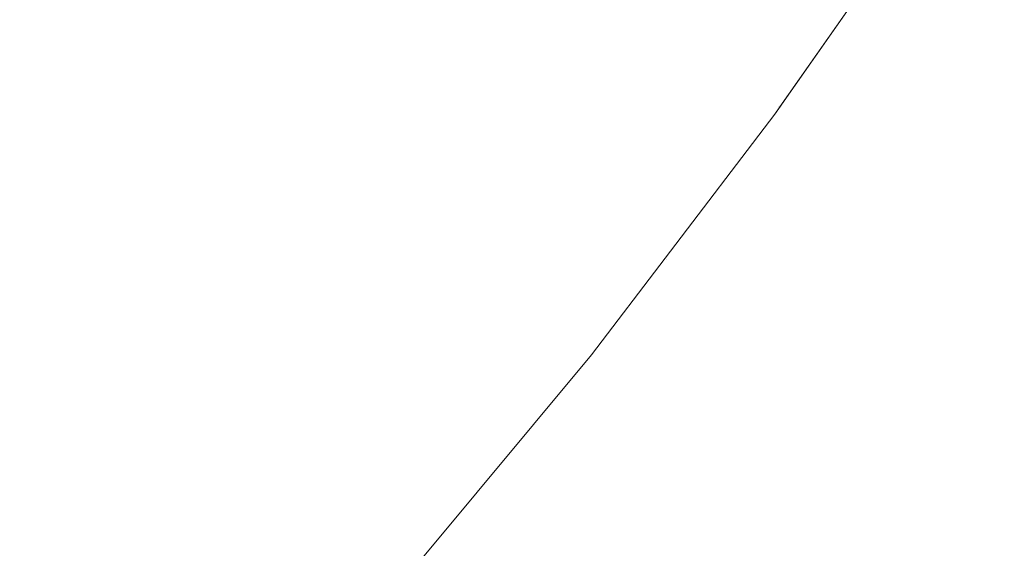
# Model space of a CAD drawing. Header units: centimetres. Extents: x -35.1 to 36.2, y 3.4 to 5.2.
# Tile 237 of 256: x 12.2154 to 12.2418, y 3.7927 to 3.8068. Entities that reach past the tile are written whole.
import ezdxf

# ---------------------------------------------------------------- set-up
doc = ezdxf.new("R2010")
doc.units = ezdxf.units.CM
doc.header["$LTSCALE"] = 2.54
doc.layers.add('Lucido design-1', color=7, linetype='Continuous')

# ---------------------------------------------------------------- blocks, each defined once
blk = doc.blocks.new('Gruppo-4-1')
at = {"color": 7, "linetype": 'Continuous', "lineweight": 9}
blk.add_3dface([(-34.952766, 5.100212, -1872.215514), (-34.952766, 3.500212, -1872.215514), (36.079692, 3.500212, -1872.215514), (36.079692, 5.100212, -1872.215514)], dxfattribs=at)
for points, invisible_edges in [([(36.079692, 5.100212, -1873.015514), (36.079692, 3.500212, -1873.015514), (12.189936, 3.635582, -1873.015514), (12.20771, 3.643118, -1873.015514)], 10), ([(36.079692, 5.100212, -1873.015514), (12.20771, 3.643118, -1873.015514), (12.224572, 3.651133, -1873.015514)], 9), ([(36.079692, 5.100212, -1873.015514), (12.224572, 3.651133, -1873.015514), (12.22936, 3.653664, -1873.015514)], 9), ([(12.22936, 3.653664, -1873.015514), (12.240507, 3.659557, -1873.015514), (36.079692, 5.100212, -1873.015514)], 10), ([(36.079692, 5.100212, -1873.015514), (12.240507, 3.659557, -1873.015514), (12.255509, 3.668325, -1873.015514)], 9), ([(12.218414, 3.806582, -1872.66735), (12.216962, 3.807207, -1872.665138), (12.219797, 3.81099, -1872.665138), (12.221268, 3.81039, -1872.66735)], 15), ([(12.230435, 3.806654, -1872.685667), (12.229543, 3.807017, -1872.683339), (12.232343, 3.810964, -1872.683339), (12.233246, 3.810616, -1872.685667)], 15), ([(12.233246, 3.810616, -1872.685667), (12.234076, 3.810296, -1872.687998), (12.231255, 3.80632, -1872.687998), (12.230435, 3.806654, -1872.685667)], 15), ([(12.24016, 3.810726, -1872.915514), (12.235785, 3.804475, -1872.915514), (12.235653, 3.804287, -1872.715514), (12.238635, 3.808547, -1872.715514)], 10), ([(12.235785, 3.804475, -1872.915514), (12.24016, 3.810726, -1872.915514), (12.23868, 3.80852, -1872.917089)], 10), ([(12.221268, 3.81039, -1872.66735), (12.222668, 3.80982, -1872.669585), (12.219795, 3.805988, -1872.669585), (12.218414, 3.806582, -1872.66735)], 15), ([(12.232003, 3.806015, -1872.690331), (12.231255, 3.80632, -1872.687998), (12.234076, 3.810296, -1872.687998), (12.234834, 3.810003, -1872.690331)], 15), ([(12.221105, 3.805424, -1872.67184), (12.219795, 3.805988, -1872.669585), (12.222668, 3.80982, -1872.669585), (12.223995, 3.809279, -1872.67184)], 15), ([(12.234834, 3.810003, -1872.690331), (12.23552, 3.809739, -1872.692664), (12.232681, 3.805738, -1872.692664), (12.232003, 3.806015, -1872.690331)], 15), ([(12.233289, 3.805491, -1872.694993), (12.232681, 3.805738, -1872.692664), (12.23552, 3.809739, -1872.692664), (12.236135, 3.809502, -1872.694993)], 15), ([(12.236135, 3.809502, -1872.694993), (12.23668, 3.809291, -1872.697318), (12.233828, 3.805271, -1872.697318), (12.233289, 3.805491, -1872.694993)], 15), ([(12.223995, 3.809279, -1872.67184), (12.22525, 3.808767, -1872.674113), (12.222344, 3.804891, -1872.674113), (12.221105, 3.805424, -1872.67184)], 15), ([(12.234298, 3.805079, -1872.699636), (12.233828, 3.805271, -1872.697318), (12.23668, 3.809291, -1872.697318), (12.237157, 3.809108, -1872.699636)], 15), ([(12.237157, 3.809108, -1872.699636), (12.237566, 3.80895, -1872.701944), (12.234702, 3.804915, -1872.701944), (12.234298, 3.805079, -1872.699636)], 15), ([(12.223511, 3.804388, -1872.676402), (12.222344, 3.804891, -1872.674113), (12.22525, 3.808767, -1872.674113), (12.226433, 3.808285, -1872.676402)], 15), ([(12.23504, 3.804777, -1872.704243), (12.234702, 3.804915, -1872.701944), (12.237566, 3.80895, -1872.701944), (12.237908, 3.808818, -1872.704243)], 15), ([(12.237908, 3.808818, -1872.704243), (12.238184, 3.808711, -1872.706529), (12.235313, 3.804666, -1872.706529), (12.23504, 3.804777, -1872.704243)], 15), ([(12.235524, 3.80458, -1872.7088), (12.235313, 3.804666, -1872.706529), (12.238184, 3.808711, -1872.706529), (12.238397, 3.808629, -1872.7088)], 15), ([(12.238397, 3.808629, -1872.7088), (12.238547, 3.808572, -1872.711056), (12.235672, 3.80452, -1872.711056), (12.235524, 3.80458, -1872.7088)], 15), ([(12.238635, 3.808547, -1872.715514), (12.235653, 3.804287, -1872.715514), (12.23576, 3.804484, -1872.713294)], 10), ([(12.23576, 3.804484, -1872.713294), (12.235672, 3.80452, -1872.711056), (12.238547, 3.808572, -1872.711056), (12.238636, 3.808537, -1872.713294)], 15), ([(12.23576, 3.804484, -1872.713294), (12.238636, 3.808537, -1872.713294), (12.238635, 3.808547, -1872.715514)], 11), ([(12.23868, 3.80852, -1872.917089), (12.235803, 3.804466, -1872.917089), (12.235785, 3.804475, -1872.915514)], 11), ([(12.23868, 3.80852, -1872.917089), (12.238725, 3.808503, -1872.918688), (12.235848, 3.804448, -1872.918688), (12.235803, 3.804466, -1872.917089)], 15), ([(12.235924, 3.804417, -1872.920311), (12.235848, 3.804448, -1872.918688), (12.238725, 3.808503, -1872.918688), (12.238802, 3.808473, -1872.920311)], 15), ([(12.238802, 3.808473, -1872.920311), (12.238912, 3.808431, -1872.921959), (12.236033, 3.804372, -1872.921959), (12.235924, 3.804417, -1872.920311)], 15), ([(12.236176, 3.804314, -1872.923631), (12.236033, 3.804372, -1872.921959), (12.238912, 3.808431, -1872.921959), (12.239057, 3.808375, -1872.923631)], 15), ([(12.226433, 3.808285, -1872.676402), (12.227542, 3.807833, -1872.678705), (12.224606, 3.803917, -1872.678705), (12.223511, 3.804388, -1872.676402)], 15), ([(12.239057, 3.808375, -1872.923631), (12.239239, 3.808305, -1872.925326), (12.236355, 3.804241, -1872.925326), (12.236176, 3.804314, -1872.923631)], 15), ([(12.236572, 3.804153, -1872.927046), (12.236355, 3.804241, -1872.925326), (12.239239, 3.808305, -1872.925326), (12.239458, 3.80822, -1872.927046)], 15), ([(12.239458, 3.80822, -1872.927046), (12.239717, 3.80812, -1872.928788), (12.236828, 3.804048, -1872.928788), (12.236572, 3.804153, -1872.927046)], 15), ([(12.237124, 3.803927, -1872.930554), (12.236828, 3.804048, -1872.928788), (12.239717, 3.80812, -1872.928788), (12.240018, 3.808005, -1872.930554)], 15), ([(12.240018, 3.808005, -1872.930554), (12.240361, 3.807872, -1872.932342), (12.237463, 3.803789, -1872.932342), (12.237124, 3.803927, -1872.930554)], 15), ([(12.216962, 3.807207, -1872.665138), (12.213968, 3.803425, -1872.665138), (12.212468, 3.804107, -1872.662952), (12.21544, 3.807862, -1872.662952)], 15), ([(12.22563, 3.803476, -1872.681018), (12.224606, 3.803917, -1872.678705), (12.227542, 3.807833, -1872.678705), (12.228579, 3.80741, -1872.681018)], 15), ([(12.237847, 3.803633, -1872.934153), (12.237463, 3.803789, -1872.932342), (12.240361, 3.807872, -1872.932342), (12.240749, 3.807723, -1872.934153)], 15), ([(12.240749, 3.807723, -1872.934153), (12.241183, 3.807555, -1872.935985), (12.238276, 3.803458, -1872.935985), (12.237847, 3.803633, -1872.934153)], 15), ([(12.228579, 3.80741, -1872.681018), (12.229543, 3.807017, -1872.683339), (12.226581, 3.803067, -1872.683339), (12.22563, 3.803476, -1872.681018)], 15), ([(12.238752, 3.803264, -1872.937837), (12.238276, 3.803458, -1872.935985), (12.241183, 3.807555, -1872.935985), (12.241665, 3.807369, -1872.937837)], 15), ([(12.2154, 3.802775, -1872.66735), (12.213968, 3.803425, -1872.665138), (12.216962, 3.807207, -1872.665138), (12.218414, 3.806582, -1872.66735)], 15), ([(12.241665, 3.807369, -1872.937837), (12.242198, 3.807164, -1872.939711), (12.239278, 3.803049, -1872.939711), (12.238752, 3.803264, -1872.937837)], 15), ([(12.239856, 3.802814, -1872.941603), (12.239278, 3.803049, -1872.939711), (12.242198, 3.807164, -1872.939711), (12.242782, 3.806938, -1872.941603)], 15), ([(12.227462, 3.802688, -1872.685667), (12.226581, 3.803067, -1872.683339), (12.229543, 3.807017, -1872.683339), (12.230435, 3.806654, -1872.685667)], 15), ([(12.242782, 3.806938, -1872.941603), (12.243421, 3.806692, -1872.943514), (12.240486, 3.802557, -1872.943514), (12.239856, 3.802814, -1872.941603)], 15), ([(12.230435, 3.806654, -1872.685667), (12.231255, 3.80632, -1872.687998), (12.228271, 3.802339, -1872.687998), (12.227462, 3.802688, -1872.685667)], 15), ([(12.241172, 3.802278, -1872.945443), (12.240486, 3.802557, -1872.943514), (12.243421, 3.806692, -1872.943514), (12.244115, 3.806425, -1872.945443)], 15), ([(12.218414, 3.806582, -1872.66735), (12.219795, 3.805988, -1872.669585), (12.216762, 3.802156, -1872.669585), (12.2154, 3.802775, -1872.66735)], 15), ([(12.22901, 3.802021, -1872.690331), (12.228271, 3.802339, -1872.687998), (12.231255, 3.80632, -1872.687998), (12.232003, 3.806015, -1872.690331)], 15), ([(12.244115, 3.806425, -1872.945443), (12.244866, 3.806135, -1872.947388), (12.241914, 3.801975, -1872.947388), (12.241172, 3.802278, -1872.945443)], 15), ([(12.218054, 3.801569, -1872.67184), (12.216762, 3.802156, -1872.669585), (12.219795, 3.805988, -1872.669585), (12.221105, 3.805424, -1872.67184)], 15), ([(12.232003, 3.806015, -1872.690331), (12.232681, 3.805738, -1872.692664), (12.229679, 3.801733, -1872.692664), (12.22901, 3.802021, -1872.690331)], 15), ([(12.230279, 3.801475, -1872.694993), (12.229679, 3.801733, -1872.692664), (12.232681, 3.805738, -1872.692664), (12.233289, 3.805491, -1872.694993)], 15), ([(12.221105, 3.805424, -1872.67184), (12.222344, 3.804891, -1872.674113), (12.219276, 3.801014, -1872.674113), (12.218054, 3.801569, -1872.67184)], 15), ([(12.233289, 3.805491, -1872.694993), (12.233828, 3.805271, -1872.697318), (12.23081, 3.801246, -1872.697318), (12.230279, 3.801475, -1872.694993)], 15), ([(12.231275, 3.801046, -1872.699636), (12.23081, 3.801246, -1872.697318), (12.233828, 3.805271, -1872.697318), (12.234298, 3.805079, -1872.699636)], 15), ([(12.234298, 3.805079, -1872.699636), (12.234702, 3.804915, -1872.701944), (12.231674, 3.800875, -1872.701944), (12.231275, 3.801046, -1872.699636)], 15), ([(12.220427, 3.800491, -1872.676402), (12.219276, 3.801014, -1872.674113), (12.222344, 3.804891, -1872.674113), (12.223511, 3.804388, -1872.676402)], 15), ([(12.232007, 3.800731, -1872.704243), (12.231674, 3.800875, -1872.701944), (12.234702, 3.804915, -1872.701944), (12.23504, 3.804777, -1872.704243)], 15), ([(12.23504, 3.804777, -1872.704243), (12.235313, 3.804666, -1872.706529), (12.232277, 3.800615, -1872.706529), (12.232007, 3.800731, -1872.704243)], 15), ([(12.232484, 3.800526, -1872.7088), (12.232277, 3.800615, -1872.706529), (12.235313, 3.804666, -1872.706529), (12.235524, 3.80458, -1872.7088)], 15), ([(12.235524, 3.80458, -1872.7088), (12.235672, 3.80452, -1872.711056), (12.232631, 3.800463, -1872.711056), (12.232484, 3.800526, -1872.7088)], 15), ([(12.232717, 3.800426, -1872.713294), (12.232631, 3.800463, -1872.711056), (12.235672, 3.80452, -1872.711056), (12.23576, 3.804484, -1872.713294)], 15), ([(12.232717, 3.800426, -1872.713294), (12.23576, 3.804484, -1872.713294), (12.235653, 3.804287, -1872.715514)], 11), ([(12.223511, 3.804388, -1872.676402), (12.224606, 3.803917, -1872.678705), (12.221507, 3.8, -1872.678705), (12.220427, 3.800491, -1872.676402)], 15), ([(12.23276, 3.800407, -1872.917089), (12.232714, 3.800438, -1872.915514), (12.235653, 3.804287, -1872.915514)], 9), ([(12.232714, 3.800438, -1872.715514), (12.235653, 3.804287, -1872.715514), (12.235653, 3.804287, -1872.915514), (12.232714, 3.800438, -1872.915514)], 10), ([(12.235653, 3.804287, -1872.715514), (12.232714, 3.800438, -1872.715514), (12.232717, 3.800426, -1872.713294)], 10), ([(12.235653, 3.804287, -1872.915514), (12.235803, 3.804466, -1872.917089), (12.23276, 3.800407, -1872.917089)], 11), ([(12.235803, 3.804466, -1872.917089), (12.235848, 3.804448, -1872.918688), (12.232804, 3.800388, -1872.918688), (12.23276, 3.800407, -1872.917089)], 15), ([(12.232879, 3.800356, -1872.920311), (12.232804, 3.800388, -1872.918688), (12.235848, 3.804448, -1872.918688), (12.235924, 3.804417, -1872.920311)], 15), ([(12.235924, 3.804417, -1872.920311), (12.236033, 3.804372, -1872.921959), (12.232987, 3.80031, -1872.921959), (12.232879, 3.800356, -1872.920311)], 15), ([(12.233128, 3.800249, -1872.923631), (12.232987, 3.80031, -1872.921959), (12.236033, 3.804372, -1872.921959), (12.236176, 3.804314, -1872.923631)], 15), ([(12.236176, 3.804314, -1872.923631), (12.236355, 3.804241, -1872.925326), (12.233305, 3.800172, -1872.925326), (12.233128, 3.800249, -1872.923631)], 15), ([(12.233519, 3.80008, -1872.927046), (12.233305, 3.800172, -1872.925326), (12.236355, 3.804241, -1872.925326), (12.236572, 3.804153, -1872.927046)], 15), ([(12.235653, 3.804287, -1872.915514), (12.235785, 3.804475, -1872.915514), (12.235803, 3.804466, -1872.917089)], 10), ([(12.235785, 3.804475, -1872.915514), (12.235653, 3.804287, -1872.915514), (12.235653, 3.804287, -1872.715514)], 10), ([(12.236572, 3.804153, -1872.927046), (12.236828, 3.804048, -1872.928788), (12.233772, 3.799972, -1872.928788), (12.233519, 3.80008, -1872.927046)], 15), ([(12.234064, 3.799846, -1872.930554), (12.233772, 3.799972, -1872.928788), (12.236828, 3.804048, -1872.928788), (12.237124, 3.803927, -1872.930554)], 15), ([(12.222516, 3.799542, -1872.681018), (12.221507, 3.8, -1872.678705), (12.224606, 3.803917, -1872.678705), (12.22563, 3.803476, -1872.681018)], 15), ([(12.237124, 3.803927, -1872.930554), (12.237463, 3.803789, -1872.932342), (12.234399, 3.799702, -1872.932342), (12.234064, 3.799846, -1872.930554)], 15), ([(12.234777, 3.799539, -1872.934153), (12.234399, 3.799702, -1872.932342), (12.237463, 3.803789, -1872.932342), (12.237847, 3.803633, -1872.934153)], 15), ([(12.22563, 3.803476, -1872.681018), (12.226581, 3.803067, -1872.683339), (12.223455, 3.799116, -1872.683339), (12.222516, 3.799542, -1872.681018)], 15), ([(12.237847, 3.803633, -1872.934153), (12.238276, 3.803458, -1872.935985), (12.235201, 3.799357, -1872.935985), (12.234777, 3.799539, -1872.934153)], 15), ([(12.235671, 3.799154, -1872.937837), (12.235201, 3.799357, -1872.935985), (12.238276, 3.803458, -1872.935985), (12.238752, 3.803264, -1872.937837)], 15), ([(12.238752, 3.803264, -1872.937837), (12.239278, 3.803049, -1872.939711), (12.236191, 3.798931, -1872.939711), (12.235671, 3.799154, -1872.937837)], 15), ([(12.224323, 3.798721, -1872.685667), (12.223455, 3.799116, -1872.683339), (12.226581, 3.803067, -1872.683339), (12.227462, 3.802688, -1872.685667)], 15), ([(12.236761, 3.798685, -1872.941603), (12.236191, 3.798931, -1872.939711), (12.239278, 3.803049, -1872.939711), (12.239856, 3.802814, -1872.941603)], 15), ([(12.2154, 3.802775, -1872.66735), (12.216762, 3.802156, -1872.669585), (12.213566, 3.798328, -1872.669585), (12.212224, 3.798971, -1872.66735)], 15), ([(12.227462, 3.802688, -1872.685667), (12.228271, 3.802339, -1872.687998), (12.225121, 3.798359, -1872.687998), (12.224323, 3.798721, -1872.685667)], 15), ([(12.239856, 3.802814, -1872.941603), (12.240486, 3.802557, -1872.943514), (12.237383, 3.798417, -1872.943514), (12.236761, 3.798685, -1872.941603)], 15), ([(12.23806, 3.798126, -1872.945443), (12.237383, 3.798417, -1872.943514), (12.240486, 3.802557, -1872.943514), (12.241172, 3.802278, -1872.945443)], 15), ([(12.214839, 3.797718, -1872.67184), (12.213566, 3.798328, -1872.669585), (12.216762, 3.802156, -1872.669585), (12.218054, 3.801569, -1872.67184)], 15), ([(12.225849, 3.798028, -1872.690331), (12.225121, 3.798359, -1872.687998), (12.228271, 3.802339, -1872.687998), (12.22901, 3.802021, -1872.690331)], 15), ([(12.241172, 3.802278, -1872.945443), (12.241914, 3.801975, -1872.947388), (12.238792, 3.797811, -1872.947388), (12.23806, 3.798126, -1872.945443)], 15), ([(12.22901, 3.802021, -1872.690331), (12.229679, 3.801733, -1872.692664), (12.226509, 3.797728, -1872.692664), (12.225849, 3.798028, -1872.690331)], 15), ([(12.239583, 3.79747, -1872.949348), (12.238792, 3.797811, -1872.947388), (12.241914, 3.801975, -1872.947388), (12.242715, 3.801649, -1872.949348)], 15), ([(12.227101, 3.79746, -1872.694993), (12.226509, 3.797728, -1872.692664), (12.229679, 3.801733, -1872.692664), (12.230279, 3.801475, -1872.694993)], 15), ([(12.242715, 3.801649, -1872.949348), (12.243577, 3.801298, -1872.951323), (12.240433, 3.797104, -1872.951323), (12.239583, 3.79747, -1872.949348)], 15), ([(12.218054, 3.801569, -1872.67184), (12.219276, 3.801014, -1872.674113), (12.216043, 3.797141, -1872.674113), (12.214839, 3.797718, -1872.67184)], 15), ([(12.230279, 3.801475, -1872.694993), (12.23081, 3.801246, -1872.697318), (12.227625, 3.797221, -1872.697318), (12.227101, 3.79746, -1872.694993)], 15), ([(12.228083, 3.797013, -1872.699636), (12.227625, 3.797221, -1872.697318), (12.23081, 3.801246, -1872.697318), (12.231275, 3.801046, -1872.699636)], 15), ([(12.241345, 3.796712, -1872.953311), (12.240433, 3.797104, -1872.951323), (12.243577, 3.801298, -1872.951323), (12.244501, 3.800921, -1872.953311)], 15), ([(12.217177, 3.796598, -1872.676402), (12.216043, 3.797141, -1872.674113), (12.219276, 3.801014, -1872.674113), (12.220427, 3.800491, -1872.676402)], 15), ([(12.231275, 3.801046, -1872.699636), (12.231674, 3.800875, -1872.701944), (12.228476, 3.796835, -1872.701944), (12.228083, 3.797013, -1872.699636)], 15), ([(12.228805, 3.796685, -1872.704243), (12.228476, 3.796835, -1872.701944), (12.231674, 3.800875, -1872.701944), (12.232007, 3.800731, -1872.704243)], 15), ([(12.244501, 3.800921, -1872.953311), (12.245489, 3.800518, -1872.955309), (12.242321, 3.796292, -1872.955309), (12.241345, 3.796712, -1872.953311)], 15), ([(12.232007, 3.800731, -1872.704243), (12.232277, 3.800615, -1872.706529), (12.229071, 3.796564, -1872.706529), (12.228805, 3.796685, -1872.704243)], 15), ([(12.229276, 3.796472, -1872.7088), (12.229071, 3.796564, -1872.706529), (12.232277, 3.800615, -1872.706529), (12.232484, 3.800526, -1872.7088)], 15), ([(12.232484, 3.800526, -1872.7088), (12.232631, 3.800463, -1872.711056), (12.22942, 3.796406, -1872.711056), (12.229276, 3.796472, -1872.7088)], 15), ([(12.220427, 3.800491, -1872.676402), (12.221507, 3.8, -1872.678705), (12.218241, 3.796088, -1872.678705), (12.217177, 3.796598, -1872.676402)], 15), ([(12.229506, 3.796367, -1872.713294), (12.22942, 3.796406, -1872.711056), (12.232631, 3.800463, -1872.711056), (12.232717, 3.800426, -1872.713294)], 15), ([(12.23074, 3.797853, -1872.715514), (12.229506, 3.796367, -1872.713294), (12.232717, 3.800426, -1872.713294)], 11), ([(12.23276, 3.800407, -1872.917089), (12.229548, 3.796348, -1872.917089), (12.23074, 3.797853, -1872.915514)], 11), ([(12.23276, 3.800407, -1872.917089), (12.232804, 3.800388, -1872.918688), (12.229591, 3.796328, -1872.918688), (12.229548, 3.796348, -1872.917089)], 15), ([(12.229665, 3.796295, -1872.920311), (12.229591, 3.796328, -1872.918688), (12.232804, 3.800388, -1872.918688), (12.232879, 3.800356, -1872.920311)], 15), ([(12.232879, 3.800356, -1872.920311), (12.232987, 3.80031, -1872.921959), (12.229771, 3.796246, -1872.921959), (12.229665, 3.796295, -1872.920311)], 15), ([(12.229911, 3.796183, -1872.923631), (12.229771, 3.796246, -1872.921959), (12.232987, 3.80031, -1872.921959), (12.233128, 3.800249, -1872.923631)], 15), ([(12.23074, 3.797853, -1872.915514), (12.232714, 3.800438, -1872.915514), (12.23276, 3.800407, -1872.917089)], 10), ([(12.232714, 3.800438, -1872.915514), (12.23074, 3.797853, -1872.915514), (12.23074, 3.797853, -1872.715514), (12.232714, 3.800438, -1872.715514)], 10), ([(12.232717, 3.800426, -1872.713294), (12.232714, 3.800438, -1872.715514), (12.23074, 3.797853, -1872.715514)], 9), ([(12.219235, 3.795612, -1872.681018), (12.218241, 3.796088, -1872.678705), (12.221507, 3.8, -1872.678705), (12.222516, 3.799542, -1872.681018)], 15), ([(12.233128, 3.800249, -1872.923631), (12.233305, 3.800172, -1872.925326), (12.230085, 3.796104, -1872.925326), (12.229911, 3.796183, -1872.923631)], 15), ([(12.230296, 3.796008, -1872.927046), (12.230085, 3.796104, -1872.925326), (12.233305, 3.800172, -1872.925326), (12.233519, 3.80008, -1872.927046)], 15), ([(12.233519, 3.80008, -1872.927046), (12.233772, 3.799972, -1872.928788), (12.230545, 3.795895, -1872.928788), (12.230296, 3.796008, -1872.927046)], 15), ([(12.230834, 3.795764, -1872.930554), (12.230545, 3.795895, -1872.928788), (12.233772, 3.799972, -1872.928788), (12.234064, 3.799846, -1872.930554)], 15), ([(12.234064, 3.799846, -1872.930554), (12.234399, 3.799702, -1872.932342), (12.231164, 3.795614, -1872.932342), (12.230834, 3.795764, -1872.930554)], 15), ([(12.222516, 3.799542, -1872.681018), (12.223455, 3.799116, -1872.683339), (12.22016, 3.795169, -1872.683339), (12.219235, 3.795612, -1872.681018)], 15), ([(12.231537, 3.795444, -1872.934153), (12.231164, 3.795614, -1872.932342), (12.234399, 3.799702, -1872.932342), (12.234777, 3.799539, -1872.934153)], 15), ([(12.234777, 3.799539, -1872.934153), (12.235201, 3.799357, -1872.935985), (12.231955, 3.795255, -1872.935985), (12.231537, 3.795444, -1872.934153)], 15), ([(12.232419, 3.795044, -1872.937837), (12.231955, 3.795255, -1872.935985), (12.235201, 3.799357, -1872.935985), (12.235671, 3.799154, -1872.937837)], 15), ([(12.221015, 3.794759, -1872.685667), (12.22016, 3.795169, -1872.683339), (12.223455, 3.799116, -1872.683339), (12.224323, 3.798721, -1872.685667)], 15), ([(12.235671, 3.799154, -1872.937837), (12.236191, 3.798931, -1872.939711), (12.232931, 3.794811, -1872.939711), (12.232419, 3.795044, -1872.937837)], 15), ([(12.224323, 3.798721, -1872.685667), (12.225121, 3.798359, -1872.687998), (12.221801, 3.794383, -1872.687998), (12.221015, 3.794759, -1872.685667)], 15), ([(12.233493, 3.794556, -1872.941603), (12.232931, 3.794811, -1872.939711), (12.236191, 3.798931, -1872.939711), (12.236761, 3.798685, -1872.941603)], 15), ([(12.236761, 3.798685, -1872.941603), (12.237383, 3.798417, -1872.943514), (12.234106, 3.794277, -1872.943514), (12.233493, 3.794556, -1872.941603)], 15), ([(12.234774, 3.793974, -1872.945443), (12.234106, 3.794277, -1872.943514), (12.237383, 3.798417, -1872.943514), (12.23806, 3.798126, -1872.945443)], 15), ([(12.222519, 3.794039, -1872.690331), (12.221801, 3.794383, -1872.687998), (12.225121, 3.798359, -1872.687998), (12.225849, 3.798028, -1872.690331)], 15), ([(12.225849, 3.798028, -1872.690331), (12.226509, 3.797728, -1872.692664), (12.223169, 3.793727, -1872.692664), (12.222519, 3.794039, -1872.690331)], 15), ([(12.23806, 3.798126, -1872.945443), (12.238792, 3.797811, -1872.947388), (12.235496, 3.793646, -1872.947388), (12.234774, 3.793974, -1872.945443)], 15), ([(12.214839, 3.797718, -1872.67184), (12.216043, 3.797141, -1872.674113), (12.212642, 3.793277, -1872.674113), (12.211457, 3.793876, -1872.67184)], 15), ([(12.223752, 3.793448, -1872.694993), (12.223169, 3.793727, -1872.692664), (12.226509, 3.797728, -1872.692664), (12.227101, 3.79746, -1872.694993)], 15), ([(12.229506, 3.796367, -1872.713294), (12.23074, 3.797853, -1872.715514), (12.226133, 3.792313, -1872.715514), (12.226121, 3.792313, -1872.713294)], 13), ([(12.226163, 3.792293, -1872.917089), (12.226133, 3.792313, -1872.915514), (12.23074, 3.797853, -1872.915514), (12.229548, 3.796348, -1872.917089)], 13), ([(12.226133, 3.792313, -1872.715514), (12.23074, 3.797853, -1872.715514), (12.23074, 3.797853, -1872.915514), (12.226133, 3.792313, -1872.915514)], 10), ([(12.236276, 3.793292, -1872.949348), (12.235496, 3.793646, -1872.947388), (12.238792, 3.797811, -1872.947388), (12.239583, 3.79747, -1872.949348)], 15), ([(12.227101, 3.79746, -1872.694993), (12.227625, 3.797221, -1872.697318), (12.224268, 3.793201, -1872.697318), (12.223752, 3.793448, -1872.694993)], 15), ([(12.239583, 3.79747, -1872.949348), (12.240433, 3.797104, -1872.951323), (12.237115, 3.792911, -1872.951323), (12.236276, 3.793292, -1872.949348)], 15), ([(12.213758, 3.792714, -1872.676402), (12.212642, 3.793277, -1872.674113), (12.216043, 3.797141, -1872.674113), (12.217177, 3.796598, -1872.676402)], 15), ([(12.22472, 3.792984, -1872.699636), (12.224268, 3.793201, -1872.697318), (12.227625, 3.797221, -1872.697318), (12.228083, 3.797013, -1872.699636)], 15), ([(12.238014, 3.792502, -1872.953311), (12.237115, 3.792911, -1872.951323), (12.240433, 3.797104, -1872.951323), (12.241345, 3.796712, -1872.953311)], 15), ([(12.228083, 3.797013, -1872.699636), (12.228476, 3.796835, -1872.701944), (12.225107, 3.792799, -1872.701944), (12.22472, 3.792984, -1872.699636)], 15), ([(12.225431, 3.792644, -1872.704243), (12.225107, 3.792799, -1872.701944), (12.228476, 3.796835, -1872.701944), (12.228805, 3.796685, -1872.704243)], 15), ([(12.217177, 3.796598, -1872.676402), (12.218241, 3.796088, -1872.678705), (12.214805, 3.792185, -1872.678705), (12.213758, 3.792714, -1872.676402)], 15), ([(12.228805, 3.796685, -1872.704243), (12.229071, 3.796564, -1872.706529), (12.225693, 3.792518, -1872.706529), (12.225431, 3.792644, -1872.704243)], 15), ([(12.241345, 3.796712, -1872.953311), (12.242321, 3.796292, -1872.955309), (12.238976, 3.792065, -1872.955309), (12.238014, 3.792502, -1872.953311)], 15), ([(12.225894, 3.792422, -1872.7088), (12.225693, 3.792518, -1872.706529), (12.229071, 3.796564, -1872.706529), (12.229276, 3.796472, -1872.7088)], 15), ([(12.229276, 3.796472, -1872.7088), (12.22942, 3.796406, -1872.711056), (12.226037, 3.792354, -1872.711056), (12.225894, 3.792422, -1872.7088)], 15), ([(12.226121, 3.792313, -1872.713294), (12.226037, 3.792354, -1872.711056), (12.22942, 3.796406, -1872.711056), (12.229506, 3.796367, -1872.713294)], 15), ([(12.229548, 3.796348, -1872.917089), (12.229591, 3.796328, -1872.918688), (12.226205, 3.792273, -1872.918688), (12.226163, 3.792293, -1872.917089)], 15), ([(12.226278, 3.792238, -1872.920311), (12.226205, 3.792273, -1872.918688), (12.229591, 3.796328, -1872.918688), (12.229665, 3.796295, -1872.920311)], 15), ([(12.215783, 3.791691, -1872.681018), (12.214805, 3.792185, -1872.678705), (12.218241, 3.796088, -1872.678705), (12.219235, 3.795612, -1872.681018)], 15), ([(12.229665, 3.796295, -1872.920311), (12.229771, 3.796246, -1872.921959), (12.226383, 3.792188, -1872.921959), (12.226278, 3.792238, -1872.920311)], 15), ([(12.22652, 3.792122, -1872.923631), (12.226383, 3.792188, -1872.921959), (12.229771, 3.796246, -1872.921959), (12.229911, 3.796183, -1872.923631)], 15), ([(12.229911, 3.796183, -1872.923631), (12.230085, 3.796104, -1872.925326), (12.226692, 3.79204, -1872.925326), (12.22652, 3.792122, -1872.923631)], 15), ([(12.2269, 3.79194, -1872.927046), (12.226692, 3.79204, -1872.925326), (12.230085, 3.796104, -1872.925326), (12.230296, 3.796008, -1872.927046)], 15), ([(12.240002, 3.791599, -1872.957318), (12.238976, 3.792065, -1872.955309), (12.242321, 3.796292, -1872.955309), (12.243361, 3.795844, -1872.957318)], 15), ([(12.230296, 3.796008, -1872.927046), (12.230545, 3.795895, -1872.928788), (12.227145, 3.791822, -1872.928788), (12.2269, 3.79194, -1872.927046)], 15), ([(12.22743, 3.791686, -1872.930554), (12.227145, 3.791822, -1872.928788), (12.230545, 3.795895, -1872.928788), (12.230834, 3.795764, -1872.930554)], 15), ([(12.243361, 3.795844, -1872.957318), (12.244469, 3.795367, -1872.959334), (12.241094, 3.791103, -1872.959334), (12.240002, 3.791599, -1872.957318)], 15), ([(12.219235, 3.795612, -1872.681018), (12.22016, 3.795169, -1872.683339), (12.216693, 3.791231, -1872.683339), (12.215783, 3.791691, -1872.681018)], 15), ([(12.230834, 3.795764, -1872.930554), (12.231164, 3.795614, -1872.932342), (12.227755, 3.79153, -1872.932342), (12.22743, 3.791686, -1872.930554)], 15), ([(12.228122, 3.791354, -1872.934153), (12.227755, 3.79153, -1872.932342), (12.231164, 3.795614, -1872.932342), (12.231537, 3.795444, -1872.934153)], 15), ([(12.231537, 3.795444, -1872.934153), (12.231955, 3.795255, -1872.935985), (12.228534, 3.791157, -1872.935985), (12.228122, 3.791354, -1872.934153)], 15), ([(12.228991, 3.790938, -1872.937837), (12.228534, 3.791157, -1872.935985), (12.231955, 3.795255, -1872.935985), (12.232419, 3.795044, -1872.937837)], 15), ([(12.242254, 3.790576, -1872.961357), (12.241094, 3.791103, -1872.959334), (12.244469, 3.795367, -1872.959334), (12.245645, 3.794861, -1872.961357)], 15), ([(12.217535, 3.790806, -1872.685667), (12.216693, 3.791231, -1872.683339), (12.22016, 3.795169, -1872.683339), (12.221015, 3.794759, -1872.685667)], 15), ([(12.232419, 3.795044, -1872.937837), (12.232931, 3.794811, -1872.939711), (12.229495, 3.790697, -1872.939711), (12.228991, 3.790938, -1872.937837)], 15), ([(12.221015, 3.794759, -1872.685667), (12.221801, 3.794383, -1872.687998), (12.218309, 3.790415, -1872.687998), (12.217535, 3.790806, -1872.685667)], 15), ([(12.230049, 3.790431, -1872.941603), (12.229495, 3.790697, -1872.939711), (12.232931, 3.794811, -1872.939711), (12.233493, 3.794556, -1872.941603)], 15), ([(12.233493, 3.794556, -1872.941603), (12.234106, 3.794277, -1872.943514), (12.230654, 3.790142, -1872.943514), (12.230049, 3.790431, -1872.941603)], 15), ([(12.219015, 3.790059, -1872.690331), (12.218309, 3.790415, -1872.687998), (12.221801, 3.794383, -1872.687998), (12.222519, 3.794039, -1872.690331)], 15), ([(12.231311, 3.789827, -1872.945443), (12.230654, 3.790142, -1872.943514), (12.234106, 3.794277, -1872.943514), (12.234774, 3.793974, -1872.945443)], 15), ([(12.222519, 3.794039, -1872.690331), (12.223169, 3.793727, -1872.692664), (12.219655, 3.789736, -1872.692664), (12.219015, 3.790059, -1872.690331)], 15), ([(12.234774, 3.793974, -1872.945443), (12.235496, 3.793646, -1872.947388), (12.232023, 3.789486, -1872.947388), (12.231311, 3.789827, -1872.945443)], 15), ([(12.220228, 3.789446, -1872.694993), (12.219655, 3.789736, -1872.692664), (12.223169, 3.793727, -1872.692664), (12.223752, 3.793448, -1872.694993)], 15), ([(12.223752, 3.793448, -1872.694993), (12.224268, 3.793201, -1872.697318), (12.220737, 3.789189, -1872.697318), (12.220228, 3.789446, -1872.694993)], 15), ([(12.232791, 3.789118, -1872.949348), (12.232023, 3.789486, -1872.947388), (12.235496, 3.793646, -1872.947388), (12.236276, 3.793292, -1872.949348)], 15), ([(12.221181, 3.788965, -1872.699636), (12.220737, 3.789189, -1872.697318), (12.224268, 3.793201, -1872.697318), (12.22472, 3.792984, -1872.699636)], 15), ([(12.236276, 3.793292, -1872.949348), (12.237115, 3.792911, -1872.951323), (12.233617, 3.788722, -1872.951323), (12.232791, 3.789118, -1872.949348)], 15), ([(12.22472, 3.792984, -1872.699636), (12.225107, 3.792799, -1872.701944), (12.221562, 3.788772, -1872.701944), (12.221181, 3.788965, -1872.699636)], 15), ([(12.234503, 3.788298, -1872.953311), (12.233617, 3.788722, -1872.951323), (12.237115, 3.792911, -1872.951323), (12.238014, 3.792502, -1872.953311)], 15), ([(12.221881, 3.788611, -1872.704243), (12.221562, 3.788772, -1872.701944), (12.225107, 3.792799, -1872.701944), (12.225431, 3.792644, -1872.704243)], 15)]:
    blk.add_3dface(points, dxfattribs=dict(at, invisible_edges=invisible_edges))

msp = doc.modelspace()

# ---------------------------------------------------------------- block references
at = {"layer": 'Lucido design-1', "color": 7}
msp.add_blockref('Gruppo-4-1', (0, 0), dxfattribs=at)

doc.saveas('drawing.dxf')
